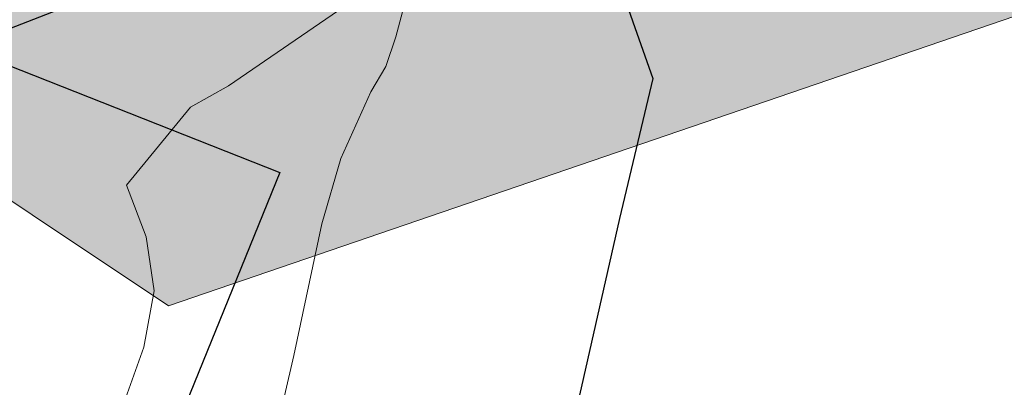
# Model space of a CAD drawing. Header units: metres. Extents: x 190798 to 192239, y 307689 to 310000.
# Tile 25 of 107: x 191159 to 191269, y 309405 to 309446. Entities that reach past the tile are written whole.
import ezdxf
from ezdxf.lldxf.tags import DXFTag

# ---------------------------------------------------------------- set-up
doc = ezdxf.new("R2010")
doc.units = ezdxf.units.M
doc.layers.add('B-WE-KL-BUISLEIDING GEVAARLIJKE INHOUD-G', color=20, linetype='Continuous', lineweight=30)
doc.layers.add('PH-BEST-KANTVERHARDING', color=253, linetype='Continuous', lineweight=9)
doc.layers.add('B-WE-OG-INFO_EIS VOORZORGSMAATREGEL_ENEXIS NETBEHEER BV-GV', color=7, linetype='Continuous', lineweight=18, true_color=0xfa194b)
doc.layers.add('B-WE-OG-INFO_EIS VOORZORGSMAATREGEL_ENEXIS NETBEHEER BV-V', color=7, linetype='Continuous', lineweight=18, true_color=0xfa194b, transparency=0.8)
doc.layers.add('PH-BEST-KADASTRALE-GRENS', color=150, linetype='KG-KADASTRAAL-SO')
doc.styles.get("Standard").update_dxf_attribs({"font": 'arial.ttf'})
tags = doc.linetypes.add('KG-KADASTRAAL-SO', pattern='A,5.5,-2,["K",Standard,S=1.8,R=0,X=0,Y=-0.9],-2,5.5,-2,[5,NLCS.SHX,S=0.75,R=0,X=0,Y=0],-2', length=19).pattern_tags.tags
tags[6] = DXFTag(74, 10)

msp = doc.modelspace()

# ---------------------------------------------------------------- hatches: boundary and pattern name
at = {"layer": 'B-WE-OG-INFO_EIS VOORZORGSMAATREGEL_ENEXIS NETBEHEER BV-V'}
msp.add_hatch(color=256, dxfattribs=at).paths.add_polyline_path([(191175.54, 309414.26), (191145.02, 309434.56), (191100.05, 309525.64), (191104.15, 309527.64), (191115.36, 309526.7), (191129.67, 309520.96), (191140.01, 309512.61), (191161, 309484.12), (191286.38, 309526.03), (191474.94, 309572.47), (191529.24, 309514.43), (191304.98, 309458.54)])

# ---------------------------------------------------------------- linework, layer by layer
at = {"layer": 'B-WE-KL-BUISLEIDING GEVAARLIJKE INHOUD-G', "ltscale": 0.2, "flags": 128}
msp.add_lwpolyline([(191156.42, 309444.68), (191162.49, 309447.03), (191164.64, 309447.91), (191168.24, 309449.39), (191174.03, 309451.77), (191181.42, 309454.51), (191188.57, 309457.16), (191193.71, 309458.86), (191207.03, 309463.29), (191220.04, 309467.62), (191233.06, 309471.95), (191245.94, 309476.23), (191259.12, 309480.61), (191266.67, 309483.12), (191272, 309484.84)], dxfattribs=at)
at = {"layer": 'B-WE-OG-INFO_EIS VOORZORGSMAATREGEL_ENEXIS NETBEHEER BV-GV', "flags": 128}
msp.add_lwpolyline([(191175.54, 309414.26), (191145.02, 309434.56), (191100.05, 309525.64), (191104.15, 309527.64), (191115.36, 309526.7), (191129.67, 309520.96), (191140.01, 309512.61), (191161, 309484.12), (191286.38, 309526.03), (191474.94, 309572.47), (191529.24, 309514.43), (191304.98, 309458.54)], close=True, dxfattribs=at)
at = {"layer": 'PH-BEST-KADASTRALE-GRENS', "ltscale": 0.2, "flags": 128}
for points in [[(191213.48, 309478.78), (191216.67, 309471.58), (191221.3, 309461.17), (191225.18, 309452.44), (191229.67, 309439.64), (191225.95, 309424.01), (191216.82, 309383.71), (191212.53, 309365.52)], [(191146.73, 309445.39), (191187.97, 309429.12), (191166.42, 309376.07)]]:
    msp.add_lwpolyline(points, dxfattribs=at)
at = {"layer": 'PH-BEST-KANTVERHARDING', "color": 8}
for points in [[(191198.76, 309465.15), (191198.67, 309457.83), (191197.7, 309453.06), (191196.84, 309450.27), (191196.08, 309448.93), (191195.15, 309447.63), (191182.24, 309438.82), (191177.98, 309436.42), (191170.82, 309427.73), (191173.02, 309421.96), (191173.93, 309415.92), (191172.78, 309409.61), (191170.53, 309403.36), (191162, 309383.45), (191152.12, 309360.49), (191143.91, 309347.32), (191136.19, 309338.25), (191128.52, 309334.23)], [(191187.58, 309400.16), (191189.55, 309408.71), (191192.68, 309423.41), (191194.81, 309430.71), (191198.14, 309438.13), (191199.84, 309440.96), (191200.93, 309444.29), (191201.83, 309447.65), (191202.24, 309450.87), (191202.17, 309454.5), (191201.63, 309458.27), (191200.34, 309462.54), (191198.76, 309465.15)]]:
    msp.add_lwpolyline(points, dxfattribs=at)

doc.saveas('drawing.dxf')
